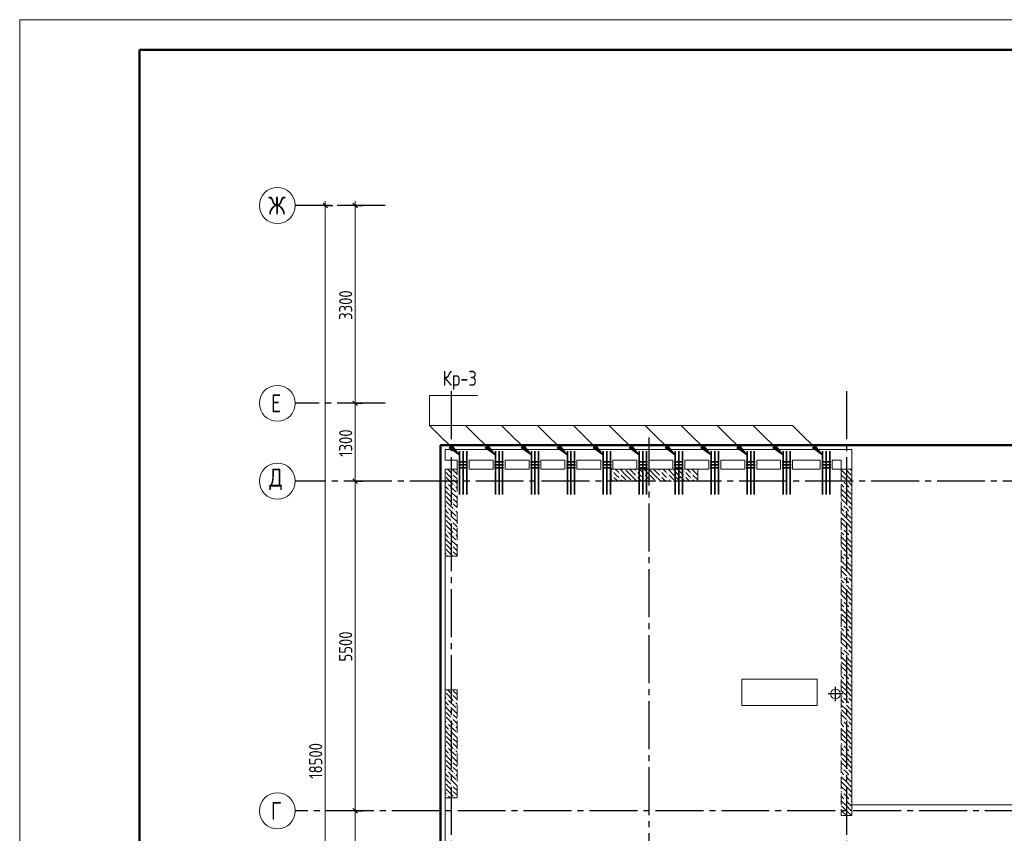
# Model space of a CAD drawing. Header units: millimetres. Extents: x 0 to 61017, y 0 to 42000.
# Tile 5 of 16: x 0 to 16432, y 28426 to 42000. Entities that reach past the tile are written whole.
import ezdxf

# ---------------------------------------------------------------- set-up
doc = ezdxf.new("R2010")
doc.units = ezdxf.units.MM
doc.linetypes.add('______2', pattern=[270, 200, -70])
doc.linetypes.add('______5', pattern=[1100, 800, -100, 100, -100])
doc.layers.add('S1 Стержни арматуры фон', color=7, linetype='______2', lineweight=13, true_color=0xa0a0a0)
doc.layers.add('Поперечное армирование AW фон', color=7, linetype='______2', lineweight=13, true_color=0xa0a0a0)
for name, color, linetype, lineweight in [('Standard', 7, 'Continuous', 25), ('ЖБ Перекрытие верхний уровень', 7, 'Continuous', 35), ('ЖБ Пилон', 7, 'Continuous', 35), ('ЖБ Стена верхний уровень', 7, 'Continuous', 35), ('Оси', 40, '______5', 18), ('Позиционная метка номер позиции', 7, 'Continuous', 13)]:
    doc.layers.add(name, color=color, linetype=linetype, lineweight=lineweight)
doc.styles.add('GOST 2.304-81', font='txt')
doc.styles.add('ISOCPEUR', font='txt')

msp = doc.modelspace()

# ---------------------------------------------------------------- hatches: boundary and pattern name
at = {"layer": 'ЖБ Пилон', "linetype": 'Continuous', "lineweight": 18, "transparency": 33554687}
for points in [[(7100, 34467), (7103, 34463), (7100, 34460)], [(7100, 34387), (7103, 34383), (7100, 34380)], [(7210, 34423), (7217, 34430), (7223, 34423), (7217, 34417)], [(7210, 34343), (7217, 34350), (7223, 34343), (7217, 34337)], [(7300, 34500), (7297, 34497), (7294, 34500), (7300, 34500)], [(9890, 34463), (9897, 34470), (9903, 34463), (9897, 34457)], [(9890, 34383), (9897, 34390), (9903, 34383), (9897, 34377)], [(10010, 34423), (10017, 34430), (10023, 34423), (10017, 34417)], [(10010, 34343), (10017, 34350), (10023, 34343), (10017, 34337)], [(10100, 34500), (10097, 34497), (10094, 34500)], [(10290, 34463), (10297, 34470), (10303, 34463), (10297, 34457)], [(10290, 34383), (10297, 34390), (10303, 34383), (10297, 34377)], [(10410, 34423), (10417, 34430), (10423, 34423), (10417, 34417)], [(10410, 34343), (10417, 34350), (10423, 34343), (10417, 34337)], [(10500, 34500), (10497, 34497), (10494, 34500)], [(10690, 34463), (10697, 34470), (10703, 34463), (10697, 34457)], [(10690, 34383), (10697, 34390), (10703, 34383), (10697, 34377)], [(10810, 34423), (10817, 34430), (10823, 34423), (10817, 34417)], [(10810, 34343), (10817, 34350), (10823, 34343), (10817, 34337)], [(10900, 34500), (10897, 34497), (10894, 34500)], [(11090, 34463), (11097, 34470), (11103, 34463), (11097, 34457)], [(11090, 34383), (11097, 34390), (11103, 34383), (11097, 34377)], [(11210, 34423), (11217, 34430), (11223, 34423), (11217, 34417)], [(11210, 34343), (11217, 34350), (11223, 34343), (11217, 34337)], [(11300, 34500), (11297, 34497), (11294, 34500)], [(7130, 34263), (7137, 34270), (7143, 34263), (7137, 34257)], [(7250, 34223), (7257, 34230), (7263, 34223), (7257, 34217)], [(10130, 34303), (10137, 34310), (10143, 34303), (10140, 34300), (10134, 34300)], [(10210, 34303), (10217, 34310), (10223, 34303), (10220, 34300), (10214, 34300)], [(10530, 34303), (10537, 34310), (10543, 34303), (10540, 34300), (10534, 34300)], [(10610, 34303), (10617, 34310), (10623, 34303), (10620, 34300), (10614, 34300)], [(10930, 34303), (10937, 34310), (10943, 34303), (10940, 34300), (10934, 34300)], [(11010, 34303), (11017, 34310), (11023, 34303), (11020, 34300), (11014, 34300)], [(7100, 34067), (7103, 34063), (7100, 34060)], [(7170, 34143), (7177, 34150), (7183, 34143), (7177, 34137)], [(7210, 34023), (7217, 34030), (7223, 34023), (7217, 34017)], [(7290, 34103), (7297, 34110), (7300, 34107), (7300, 34100), (7297, 34097)], [(7100, 33987), (7103, 33983), (7100, 33980)], [(7130, 33863), (7137, 33870), (7143, 33863), (7137, 33857)], [(7210, 33943), (7217, 33950), (7223, 33943), (7217, 33937)], [(7170, 33743), (7177, 33750), (7183, 33743), (7177, 33737)], [(7250, 33823), (7257, 33830), (7263, 33823), (7257, 33817)], [(7290, 33703), (7297, 33710), (7300, 33707), (7300, 33700), (7297, 33697)], [(7100, 33667), (7103, 33663), (7100, 33660)], [(7100, 33587), (7103, 33583), (7100, 33580)], [(7210, 33623), (7217, 33630), (7223, 33623), (7217, 33617)], [(7210, 33543), (7217, 33550), (7223, 33543), (7217, 33537)], [(7130, 33463), (7137, 33470), (7143, 33463), (7137, 33457)], [(7250, 33423), (7257, 33430), (7263, 33423), (7257, 33417)], [(7100, 33267), (7103, 33263), (7100, 33260)], [(7170, 33343), (7177, 33350), (7183, 33343), (7177, 33337)], [(7210, 33223), (7217, 33230), (7223, 33223), (7217, 33217)], [(7290, 33303), (7297, 33310), (7300, 33307), (7300, 33300), (7297, 33297)], [(7100, 33187), (7103, 33183), (7100, 33180)], [(7130, 33063), (7137, 33070), (7143, 33063), (7137, 33057)], [(7210, 33143), (7217, 33150), (7223, 33143), (7217, 33137)], [(7100, 30787), (7103, 30783), (7100, 30780)], [(7210, 30743), (7217, 30750), (7223, 30743), (7217, 30737)], [(7220, 30820), (7217, 30817), (7214, 30820)], [(7130, 30663), (7137, 30670), (7143, 30663), (7137, 30657)], [(7250, 30623), (7257, 30630), (7263, 30623), (7257, 30617)], [(7100, 30467), (7103, 30463), (7100, 30460)], [(7170, 30543), (7177, 30550), (7183, 30543), (7177, 30537)], [(7210, 30423), (7217, 30430), (7223, 30423), (7217, 30417)], [(7290, 30503), (7297, 30510), (7300, 30507), (7300, 30500), (7297, 30497)], [(7100, 30387), (7103, 30383), (7100, 30380)], [(7130, 30263), (7137, 30270), (7143, 30263), (7137, 30257)], [(7210, 30343), (7217, 30350), (7223, 30343), (7217, 30337)], [(7170, 30143), (7177, 30150), (7183, 30143), (7177, 30137)], [(7250, 30223), (7257, 30230), (7263, 30223), (7257, 30217)], [(7290, 30103), (7297, 30110), (7300, 30107), (7300, 30100), (7297, 30097)], [(7100, 30067), (7103, 30063), (7100, 30060)], [(7100, 29987), (7103, 29983), (7100, 29980)], [(7210, 30023), (7217, 30030), (7223, 30023), (7217, 30017)], [(7210, 29943), (7217, 29950), (7223, 29943), (7217, 29937)], [(7130, 29863), (7137, 29870), (7143, 29863), (7137, 29857)], [(7170, 29743), (7177, 29750), (7183, 29743), (7177, 29737)], [(7250, 29823), (7257, 29830), (7263, 29823), (7257, 29817)], [(7100, 29667), (7103, 29663), (7100, 29660)], [(7100, 29587), (7103, 29583), (7100, 29580)], [(7210, 29623), (7217, 29630), (7223, 29623), (7217, 29617)], [(7290, 29703), (7297, 29710), (7300, 29707), (7300, 29700), (7297, 29697)], [(7130, 29463), (7137, 29470), (7143, 29463), (7137, 29457)], [(7210, 29543), (7217, 29550), (7223, 29543), (7217, 29537)], [(7250, 29423), (7257, 29430), (7263, 29423), (7257, 29417)], [(7100, 29267), (7103, 29263), (7100, 29260)], [(7170, 29343), (7177, 29350), (7183, 29343), (7177, 29337)], [(7290, 29303), (7297, 29310), (7300, 29307), (7300, 29300), (7297, 29297)], [(7100, 29187), (7103, 29183), (7100, 29180)], [(7210, 29223), (7217, 29230), (7223, 29223), (7217, 29217)], [(7210, 29143), (7217, 29150), (7223, 29143), (7217, 29137)], [(7130, 29063), (7137, 29070), (7143, 29063), (7137, 29057)], [(7250, 29023), (7257, 29030), (7263, 29023), (7260, 29020), (7254, 29020)]]:
    msp.add_hatch(color=7, dxfattribs=at).paths.add_polyline_path(points, flags=16)
at = {"layer": 'ЖБ Стена верхний уровень', "linetype": 'Continuous', "lineweight": 18, "transparency": 33554687}
for points in [[(13730, 34303), (13737, 34310), (13743, 34303), (13737, 34297)], [(13770, 34183), (13777, 34190), (13783, 34183), (13777, 34177)], [(13810, 34303), (13817, 34310), (13823, 34303), (13817, 34297)], [(13850, 34183), (13857, 34190), (13863, 34183), (13857, 34177)], [(13730, 33903), (13737, 33910), (13743, 33903), (13737, 33897)], [(13810, 33903), (13817, 33910), (13823, 33903), (13817, 33897)], [(13770, 33783), (13777, 33790), (13783, 33783), (13777, 33777)], [(13850, 33783), (13857, 33790), (13863, 33783), (13857, 33777)], [(13730, 33503), (13737, 33510), (13743, 33503), (13737, 33497)], [(13770, 33383), (13777, 33390), (13783, 33383), (13777, 33377)], [(13810, 33503), (13817, 33510), (13823, 33503), (13817, 33497)], [(13850, 33383), (13857, 33390), (13863, 33383), (13857, 33377)], [(13730, 33103), (13737, 33110), (13743, 33103), (13737, 33097)], [(13810, 33103), (13817, 33110), (13823, 33103), (13817, 33097)], [(13770, 32983), (13777, 32990), (13783, 32983), (13777, 32977)], [(13850, 32983), (13857, 32990), (13863, 32983), (13857, 32977)], [(13730, 32703), (13737, 32710), (13743, 32703), (13737, 32697)], [(13810, 32703), (13817, 32710), (13823, 32703), (13817, 32697)], [(13770, 32583), (13777, 32590), (13783, 32583), (13777, 32577)], [(13850, 32583), (13857, 32590), (13863, 32583), (13857, 32577)], [(13730, 32303), (13737, 32310), (13743, 32303), (13737, 32297)], [(13810, 32303), (13817, 32310), (13823, 32303), (13817, 32297)], [(13770, 32183), (13777, 32190), (13783, 32183), (13777, 32177)], [(13850, 32183), (13857, 32190), (13863, 32183), (13857, 32177)], [(13730, 31903), (13737, 31910), (13743, 31903), (13737, 31897)], [(13810, 31903), (13817, 31910), (13823, 31903), (13817, 31897)], [(13770, 31783), (13777, 31790), (13783, 31783), (13777, 31777)], [(13850, 31783), (13857, 31790), (13863, 31783), (13857, 31777)], [(13730, 31503), (13737, 31510), (13743, 31503), (13737, 31497)], [(13770, 31383), (13777, 31390), (13783, 31383), (13777, 31377)], [(13810, 31503), (13817, 31510), (13823, 31503), (13817, 31497)], [(13850, 31383), (13857, 31390), (13863, 31383), (13857, 31377)], [(13730, 31103), (13737, 31110), (13743, 31103), (13737, 31097)], [(13810, 31103), (13817, 31110), (13823, 31103), (13817, 31097)], [(13770, 30983), (13777, 30990), (13783, 30983), (13777, 30977)], [(13850, 30983), (13857, 30990), (13863, 30983), (13857, 30977)], [(13730, 30703), (13737, 30710), (13743, 30703), (13737, 30697)], [(13770, 30583), (13777, 30590), (13783, 30583), (13777, 30577)], [(13810, 30703), (13817, 30710), (13823, 30703), (13817, 30697)], [(13850, 30583), (13857, 30590), (13863, 30583), (13857, 30577)], [(13730, 30303), (13737, 30310), (13743, 30303), (13737, 30297)], [(13810, 30303), (13817, 30310), (13823, 30303), (13817, 30297)], [(13770, 30183), (13777, 30190), (13783, 30183), (13777, 30177)], [(13850, 30183), (13857, 30190), (13863, 30183), (13857, 30177)], [(13730, 29903), (13737, 29910), (13743, 29903), (13737, 29897)], [(13810, 29903), (13817, 29910), (13823, 29903), (13817, 29897)], [(13770, 29783), (13777, 29790), (13783, 29783), (13777, 29777)], [(13850, 29783), (13857, 29790), (13863, 29783), (13857, 29777)], [(13730, 29503), (13737, 29510), (13743, 29503), (13737, 29497)], [(13810, 29503), (13817, 29510), (13823, 29503), (13817, 29497)], [(13770, 29383), (13777, 29390), (13783, 29383), (13777, 29377)], [(13850, 29383), (13857, 29390), (13863, 29383), (13857, 29377)], [(13730, 29103), (13737, 29110), (13743, 29103), (13737, 29097)], [(13810, 29103), (13817, 29110), (13823, 29103), (13817, 29097)], [(13770, 28983), (13777, 28990), (13783, 28983), (13777, 28977)], [(13850, 28983), (13857, 28990), (13863, 28983), (13857, 28977)]]:
    msp.add_hatch(color=7, dxfattribs=at).paths.add_polyline_path(points, flags=16)
at = {"layer": 'Позиционная метка номер позиции', "linetype": 'Continuous', "lineweight": 13, "transparency": 33554687}
for points in [[(7213, 34902), (7340, 34732), (7170, 34859)], [(7813, 34902), (7940, 34732), (7770, 34859)], [(8413, 34902), (8540, 34732), (8370, 34859)], [(9013, 34902), (9140, 34732), (8970, 34859)], [(9613, 34902), (9740, 34732), (9570, 34859)], [(10213, 34902), (10340, 34732), (10170, 34859)], [(10813, 34902), (10940, 34732), (10770, 34859)], [(11413, 34902), (11540, 34732), (11370, 34859)], [(12013, 34902), (12140, 34732), (11970, 34859)], [(12613, 34902), (12740, 34732), (12570, 34859)], [(13273, 34902), (13400, 34732), (13230, 34859)], [(13273, 34902), (13400, 34732), (13230, 34859)]]:
    msp.add_hatch(color=7, dxfattribs=at).paths.add_polyline_path(points, flags=16)

# ---------------------------------------------------------------- linework, layer by layer
at = {"layer": 'S1 Стержни арматуры фон', "color": 7, "linetype": 'Continuous', "lineweight": 35, "transparency": 33554687}
for p, q in [((7340, 34800), (7340, 34080)), ((7400, 34800), (7400, 34080)), ((7460, 34800), (7460, 34080)), ((7940, 34800), (7940, 34080)), ((8000, 34800), (8000, 34080)), ((8060, 34800), (8060, 34080)), ((8540, 34800), (8540, 34080)), ((8600, 34800), (8600, 34080)), ((8660, 34800), (8660, 34080)), ((9140, 34800), (9140, 34080)), ((9200, 34800), (9200, 34080)), ((9260, 34800), (9260, 34080)), ((9740, 34800), (9740, 34080)), ((9800, 34800), (9800, 34080)), ((9860, 34800), (9860, 34080)), ((10340, 34800), (10340, 34080)), ((10400, 34800), (10400, 34080)), ((10460, 34800), (10460, 34080)), ((10940, 34800), (10940, 34080)), ((11000, 34800), (11000, 34080)), ((11060, 34800), (11060, 34080)), ((11540, 34800), (11540, 34080)), ((11600, 34800), (11600, 34080)), ((11660, 34800), (11660, 34080)), ((12140, 34800), (12140, 34080)), ((12200, 34800), (12200, 34080)), ((12260, 34800), (12260, 34080)), ((12740, 34800), (12740, 34080)), ((12800, 34800), (12800, 34080)), ((12860, 34800), (12860, 34080)), ((13400, 34800), (13400, 34080)), ((13460, 34800), (13460, 34080)), ((13520, 34800), (13520, 34080))]:
    msp.add_line(p, q, dxfattribs=at)
at = {"layer": 'Standard', "color": 7, "linetype": 'Continuous', "lineweight": 13, "transparency": 33554687}
for p, q in [((5100, 38900), (5100, 38975)), ((5600, 38900), (5600, 38975)), ((5600, 35600), (5600, 38900)), ((5600, 34300), (5600, 35600)), ((5600, 28800), (5600, 34300)), ((5600, 27100), (5600, 28800))]:
    msp.add_line(p, q, dxfattribs=at)
at = {"layer": 'Standard', "color": 251, "linetype": 'Continuous', "lineweight": -3, "true_color": 0x656565, "transparency": 33554687}
for p, q in [((5100, 38900), (4975, 38900)), ((5100, 38900), (5225, 38900)), ((5100, 38900), (5100, 38900)), ((5600, 38900), (5475, 38900)), ((5600, 38900), (5725, 38900)), ((5600, 38900), (5600, 38900)), ((5600, 35600), (5475, 35600)), ((5600, 35600), (5725, 35600)), ((5600, 35600), (5600, 35600)), ((5600, 34300), (5475, 34300)), ((5600, 34300), (5725, 34300)), ((5600, 34300), (5600, 34300)), ((5600, 28800), (5475, 28800)), ((5600, 28800), (5725, 28800)), ((5600, 28800), (5600, 28800))]:
    msp.add_line(p, q, dxfattribs=at)
at = {"layer": 'Standard', "color": 7, "linetype": 'Continuous', "lineweight": 25, "transparency": 33554687}
for p, q in [((5138, 38862), (5062, 38938)), ((5638, 38862), (5562, 38938)), ((5638, 35562), (5562, 35638)), ((5638, 34262), (5562, 34338)), ((5638, 28763), (5562, 28838))]:
    msp.add_line(p, q, dxfattribs=at)
at = {"layer": 'Standard', "color": 8, "linetype": '______5', "lineweight": -3, "transparency": 33554687}
for p, q in [((13735, 30750), (13495, 30750)), ((13615, 30630), (13615, 30870))]:
    msp.add_line(p, q, dxfattribs=at)
at = {"layer": 'Standard', "color": 7, "linetype": 'Continuous', "lineweight": 13, "transparency": 33554687}
msp.add_lwpolyline([(0, 0), (59400, 0), (59400, 42000), (0, 42000), (0, 0)], close=True, dxfattribs=at)
at = {"layer": 'Standard', "color": 7, "linetype": 'Continuous', "lineweight": 50, "transparency": 33554687}
msp.add_lwpolyline([(2000, 41500), (58900, 41500), (58900, 500), (2000, 500), (2000, 41500)], close=True, dxfattribs=at)
at = {"layer": 'Standard', "color": 7, "linetype": 'Continuous', "lineweight": 13, "transparency": 33554687}
msp.add_lwpolyline([(5100, 20400), (5100, 29236), (5100, 29236), (5100, 38900)], dxfattribs=at)
at = {"layer": 'Standard', "color": 254, "linetype": 'Continuous', "lineweight": 50, "true_color": 0xc4c4ff, "transparency": 33554687}
msp.add_lwpolyline([(7025, 19800), (49780, 19800), (49780, 34900), (7025, 34900), (7025, 19800)], dxfattribs=at)
at = {"layer": 'ЖБ Перекрытие верхний уровень', "color": 7, "linetype": 'Continuous', "lineweight": 18, "transparency": 33554687}
for p, q in [((13710, 34830), (7100, 34830)), ((7100, 34830), (7100, 34650)), ((13890, 34830), (13710, 34830)), ((13890, 28900), (13890, 34830)), ((7100, 34650), (7300, 34650)), ((7300, 34650), (7300, 34500)), ((7500, 34500), (7500, 34650)), ((7500, 34650), (7900, 34650)), ((7900, 34650), (7900, 34500)), ((8100, 34500), (8100, 34650)), ((8100, 34650), (8500, 34650)), ((8500, 34650), (8500, 34500)), ((8700, 34500), (8700, 34650)), ((8700, 34650), (9100, 34650)), ((9100, 34650), (9100, 34500)), ((9300, 34500), (9300, 34650)), ((9300, 34650), (9700, 34650)), ((9700, 34650), (9700, 34500)), ((9900, 34500), (9900, 34650)), ((9900, 34650), (10300, 34650)), ((10300, 34650), (10300, 34500)), ((10500, 34500), (10500, 34650)), ((10500, 34650), (10900, 34650)), ((10900, 34650), (10900, 34500)), ((11100, 34500), (11100, 34650)), ((11100, 34650), (11500, 34650)), ((11500, 34650), (11500, 34500)), ((11700, 34500), (11700, 34650)), ((11700, 34650), (12100, 34650)), ((12100, 34650), (12100, 34500)), ((12300, 34500), (12300, 34650)), ((12300, 34650), (12700, 34650)), ((12700, 34650), (12700, 34500)), ((12900, 34500), (12900, 34650)), ((12900, 34650), (13360, 34650)), ((13360, 34650), (13360, 34500)), ((13560, 34500), (13560, 34650)), ((13560, 34650), (13710, 34650)), ((13710, 34650), (13710, 34500)), ((7300, 34500), (7100, 34500)), ((7100, 34500), (7100, 19870)), ((7900, 34500), (7500, 34500)), ((8500, 34500), (8100, 34500)), ((9100, 34500), (8700, 34500)), ((9700, 34500), (9300, 34500)), ((10300, 34500), (9900, 34500)), ((10900, 34500), (10500, 34500)), ((11500, 34500), (11100, 34500)), ((12100, 34500), (11700, 34500)), ((12700, 34500), (12300, 34500)), ((13360, 34500), (12900, 34500)), ((13710, 34500), (13560, 34500)), ((13310, 31000), (12050, 31000)), ((12050, 31000), (12050, 30560)), ((13310, 30560), (13310, 31000)), ((13543, 30787), (13535, 30763)), ((13535, 30763), (13535, 30737)), ((13535, 30737), (13543, 30713)), ((13558, 30807), (13543, 30787)), ((13578, 30822), (13558, 30807)), ((13602, 30830), (13578, 30822)), ((13628, 30830), (13602, 30830)), ((13652, 30822), (13628, 30830)), ((13672, 30807), (13652, 30822)), ((13687, 30787), (13672, 30807)), ((13695, 30763), (13687, 30787)), ((13687, 30713), (13695, 30737)), ((13695, 30737), (13695, 30763)), ((13543, 30713), (13558, 30693)), ((13558, 30693), (13578, 30678)), ((13578, 30678), (13602, 30670)), ((13602, 30670), (13628, 30670)), ((13628, 30670), (13652, 30678)), ((13652, 30678), (13672, 30693)), ((13672, 30693), (13687, 30713)), ((12050, 30560), (13310, 30560)), ((18840, 28900), (13890, 28900))]:
    msp.add_line(p, q, dxfattribs=at)
at = {"layer": 'ЖБ Пилон', "color": 253, "linetype": '______2', "lineweight": 13, "true_color": 0xa0a0a0, "transparency": 33554687}
for p, q in [((7100, 34500), (7100, 33050)), ((7300, 34500), (7100, 34500)), ((7300, 33050), (7300, 34500)), ((11320, 34500), (9870, 34500)), ((9870, 34500), (9870, 34300)), ((11320, 34300), (11320, 34500)), ((9870, 34300), (11320, 34300)), ((7100, 33050), (7300, 33050)), ((7100, 30820), (7100, 29020)), ((7300, 30820), (7100, 30820)), ((7300, 29020), (7300, 30820)), ((7100, 29020), (7300, 29020))]:
    msp.add_line(p, q, dxfattribs=at)
at = {"layer": 'ЖБ Пилон', "color": 9, "linetype": 'Continuous', "lineweight": 18, "true_color": 0xc7c7c7, "transparency": 33554687}
for p, q in [((7157, 34403), (7117, 34443)), ((7117, 34363), (7237, 34243)), ((7140, 34500), (7197, 34443)), ((7197, 34363), (7157, 34403)), ((7300, 34420), (7220, 34500)), ((7237, 34403), (7300, 34340)), ((9870, 34490), (9877, 34483)), ((9870, 34410), (9877, 34403)), ((9957, 34403), (9917, 34443)), ((9917, 34363), (9980, 34300)), ((9940, 34500), (9997, 34443)), ((9997, 34363), (9957, 34403)), ((10117, 34403), (10020, 34500)), ((10037, 34403), (10117, 34323)), ((10117, 34483), (10197, 34403)), ((10117, 34403), (10197, 34323)), ((10197, 34483), (10180, 34500)), ((10197, 34483), (10277, 34403)), ((10197, 34403), (10300, 34300)), ((10260, 34500), (10277, 34483)), ((10357, 34403), (10317, 34443)), ((10317, 34363), (10380, 34300)), ((10340, 34500), (10397, 34443)), ((10397, 34363), (10357, 34403)), ((10517, 34403), (10420, 34500)), ((10437, 34403), (10517, 34323)), ((10517, 34483), (10597, 34403)), ((10517, 34403), (10597, 34323)), ((10597, 34483), (10580, 34500)), ((10597, 34483), (10677, 34403)), ((10597, 34403), (10700, 34300)), ((10660, 34500), (10677, 34483)), ((10757, 34403), (10717, 34443)), ((10717, 34363), (10780, 34300)), ((10740, 34500), (10797, 34443)), ((10797, 34363), (10757, 34403)), ((10917, 34403), (10820, 34500)), ((10837, 34403), (10917, 34323)), ((10917, 34483), (10997, 34403)), ((10917, 34403), (10997, 34323)), ((10997, 34483), (10980, 34500)), ((10997, 34483), (11077, 34403)), ((10997, 34403), (11100, 34300)), ((11060, 34500), (11077, 34483)), ((11157, 34403), (11117, 34443)), ((11117, 34363), (11180, 34300)), ((11140, 34500), (11197, 34443)), ((11197, 34363), (11157, 34403)), ((11317, 34403), (11220, 34500)), ((11237, 34403), (11317, 34323)), ((11317, 34483), (11320, 34480)), ((11317, 34403), (11320, 34400)), ((7100, 34300), (7117, 34283)), ((7100, 34220), (7157, 34163)), ((7157, 34243), (7277, 34123)), ((7237, 34323), (7300, 34260)), ((7300, 34180), (7277, 34203)), ((9870, 34330), (9900, 34300)), ((10037, 34323), (10060, 34300)), ((10437, 34323), (10460, 34300)), ((10837, 34323), (10860, 34300)), ((11237, 34323), (11260, 34300)), ((7100, 34140), (7197, 34043)), ((7157, 34003), (7117, 34043)), ((7300, 34020), (7197, 34123)), ((7100, 33900), (7117, 33883)), ((7117, 33963), (7237, 33843)), ((7197, 33963), (7157, 34003)), ((7237, 34003), (7300, 33940)), ((7237, 33923), (7300, 33860)), ((7100, 33820), (7157, 33763)), ((7100, 33740), (7197, 33643)), ((7157, 33843), (7277, 33723)), ((7300, 33620), (7197, 33723)), ((7300, 33780), (7277, 33803)), ((7157, 33603), (7117, 33643)), ((7117, 33563), (7237, 33443)), ((7197, 33563), (7157, 33603)), ((7237, 33603), (7300, 33540)), ((7237, 33523), (7300, 33460)), ((7100, 33500), (7117, 33483)), ((7100, 33420), (7157, 33363)), ((7157, 33443), (7277, 33323)), ((7300, 33380), (7277, 33403)), ((7100, 33340), (7197, 33243)), ((7157, 33203), (7117, 33243)), ((7197, 33163), (7157, 33203)), ((7300, 33220), (7197, 33323)), ((7237, 33203), (7300, 33140)), ((7100, 33100), (7117, 33083)), ((7117, 33163), (7230, 33050)), ((7237, 33123), (7300, 33060)), ((7117, 30763), (7237, 30643)), ((7157, 30803), (7140, 30820)), ((7197, 30763), (7157, 30803)), ((7237, 30803), (7300, 30740)), ((7100, 30700), (7117, 30683)), ((7100, 30620), (7157, 30563)), ((7157, 30643), (7277, 30523)), ((7237, 30723), (7300, 30660)), ((7300, 30580), (7277, 30603)), ((7100, 30540), (7197, 30443)), ((7157, 30403), (7117, 30443)), ((7197, 30363), (7157, 30403)), ((7300, 30420), (7197, 30523)), ((7237, 30403), (7300, 30340)), ((7100, 30300), (7117, 30283)), ((7117, 30363), (7237, 30243)), ((7157, 30243), (7277, 30123)), ((7237, 30323), (7300, 30260)), ((7100, 30220), (7157, 30163)), ((7100, 30140), (7197, 30043)), ((7300, 30020), (7197, 30123)), ((7300, 30180), (7277, 30203)), ((7157, 30003), (7117, 30043)), ((7117, 29963), (7237, 29843)), ((7197, 29963), (7157, 30003)), ((7237, 30003), (7300, 29940)), ((7237, 29923), (7300, 29860)), ((7100, 29900), (7117, 29883)), ((7100, 29820), (7157, 29763)), ((7157, 29843), (7277, 29723)), ((7300, 29780), (7277, 29803)), ((7100, 29740), (7197, 29643)), ((7157, 29603), (7117, 29643)), ((7197, 29563), (7157, 29603)), ((7300, 29620), (7197, 29723)), ((7237, 29603), (7300, 29540)), ((7100, 29500), (7117, 29483)), ((7100, 29420), (7157, 29363)), ((7117, 29563), (7237, 29443)), ((7157, 29443), (7277, 29323)), ((7237, 29523), (7300, 29460)), ((7100, 29340), (7197, 29243)), ((7300, 29220), (7197, 29323)), ((7300, 29380), (7277, 29403)), ((7100, 29100), (7117, 29083)), ((7157, 29203), (7117, 29243)), ((7117, 29163), (7237, 29043)), ((7197, 29163), (7157, 29203)), ((7237, 29203), (7300, 29140)), ((7237, 29123), (7300, 29060)), ((7100, 29020), (7100, 29020)), ((7157, 29043), (7180, 29020))]:
    msp.add_line(p, q, dxfattribs=at)
at = {"layer": 'ЖБ Стена верхний уровень', "color": 251, "linetype": '______2', "lineweight": 13, "true_color": 0x656565, "transparency": 33554687}
for p, q in [((13710, 34500), (13710, 28720)), ((13890, 34500), (13710, 34500)), ((13890, 28720), (13890, 34500)), ((13710, 28720), (13890, 28720))]:
    msp.add_line(p, q, dxfattribs=at)
at = {"layer": 'ЖБ Стена верхний уровень', "color": 9, "linetype": 'Continuous', "lineweight": 18, "true_color": 0xc7c7c7, "transparency": 33554687}
for p, q in [((13717, 34403), (13710, 34410)), ((13717, 34483), (13797, 34403)), ((13717, 34403), (13797, 34323)), ((13797, 34483), (13780, 34500)), ((13797, 34483), (13877, 34403)), ((13797, 34403), (13890, 34310)), ((13860, 34500), (13877, 34483)), ((13710, 34330), (13717, 34323)), ((13710, 34250), (13757, 34203)), ((13797, 34243), (13757, 34283)), ((13837, 34203), (13797, 34243)), ((13837, 34283), (13890, 34230)), ((13797, 34083), (13710, 34170)), ((13717, 34083), (13797, 34003)), ((13797, 34163), (13877, 34083)), ((13797, 34083), (13877, 34003)), ((13877, 34163), (13890, 34150)), ((13717, 34003), (13710, 34010)), ((13710, 33930), (13717, 33923)), ((13717, 34003), (13797, 33923)), ((13797, 33843), (13757, 33883)), ((13797, 34003), (13890, 33910)), ((13837, 33883), (13890, 33830)), ((13710, 33850), (13757, 33803)), ((13797, 33683), (13710, 33770)), ((13837, 33803), (13797, 33843)), ((13797, 33763), (13877, 33683)), ((13877, 33763), (13890, 33750)), ((13717, 33603), (13710, 33610)), ((13710, 33530), (13717, 33523)), ((13717, 33683), (13797, 33603)), ((13717, 33603), (13797, 33523)), ((13797, 33683), (13877, 33603)), ((13797, 33603), (13890, 33510)), ((13710, 33450), (13757, 33403)), ((13797, 33283), (13710, 33370)), ((13797, 33443), (13757, 33483)), ((13837, 33403), (13797, 33443)), ((13797, 33363), (13877, 33283)), ((13837, 33483), (13890, 33430)), ((13877, 33363), (13890, 33350)), ((13717, 33203), (13710, 33210)), ((13717, 33283), (13797, 33203)), ((13717, 33203), (13797, 33123)), ((13797, 33283), (13877, 33203)), ((13797, 33203), (13890, 33110)), ((13710, 33130), (13717, 33123)), ((13710, 33050), (13757, 33003)), ((13797, 33043), (13757, 33083)), ((13837, 33003), (13797, 33043)), ((13837, 33083), (13890, 33030)), ((13797, 32883), (13710, 32970)), ((13717, 32883), (13797, 32803)), ((13797, 32963), (13877, 32883)), ((13797, 32883), (13877, 32803)), ((13877, 32963), (13890, 32950)), ((13717, 32803), (13710, 32810)), ((13710, 32730), (13717, 32723)), ((13717, 32803), (13797, 32723)), ((13797, 32803), (13890, 32710)), ((13710, 32650), (13757, 32603)), ((13797, 32483), (13710, 32570)), ((13797, 32643), (13757, 32683)), ((13837, 32603), (13797, 32643)), ((13797, 32563), (13877, 32483)), ((13837, 32683), (13890, 32630)), ((13877, 32563), (13890, 32550)), ((13717, 32403), (13710, 32410)), ((13717, 32483), (13797, 32403)), ((13717, 32403), (13797, 32323)), ((13797, 32483), (13877, 32403)), ((13797, 32403), (13890, 32310)), ((13710, 32330), (13717, 32323)), ((13710, 32250), (13757, 32203)), ((13797, 32243), (13757, 32283)), ((13837, 32203), (13797, 32243)), ((13837, 32283), (13890, 32230)), ((13797, 32083), (13710, 32170)), ((13717, 32083), (13797, 32003)), ((13797, 32163), (13877, 32083)), ((13797, 32083), (13877, 32003)), ((13877, 32163), (13890, 32150)), ((13717, 32003), (13710, 32010)), ((13710, 31930), (13717, 31923)), ((13717, 32003), (13797, 31923)), ((13797, 31843), (13757, 31883)), ((13797, 32003), (13890, 31910)), ((13837, 31883), (13890, 31830)), ((13710, 31850), (13757, 31803)), ((13797, 31683), (13710, 31770)), ((13837, 31803), (13797, 31843)), ((13797, 31763), (13877, 31683)), ((13877, 31763), (13890, 31750)), ((13717, 31603), (13710, 31610)), ((13717, 31683), (13797, 31603)), ((13717, 31603), (13797, 31523)), ((13797, 31683), (13877, 31603)), ((13797, 31603), (13890, 31510)), ((13710, 31530), (13717, 31523)), ((13710, 31450), (13757, 31403)), ((13797, 31443), (13757, 31483)), ((13837, 31403), (13797, 31443)), ((13837, 31483), (13890, 31430)), ((13797, 31283), (13710, 31370)), ((13717, 31283), (13797, 31203)), ((13797, 31363), (13877, 31283)), ((13797, 31283), (13877, 31203)), ((13877, 31363), (13890, 31350)), ((13717, 31203), (13710, 31210)), ((13710, 31130), (13717, 31123)), ((13717, 31203), (13797, 31123)), ((13797, 31043), (13757, 31083)), ((13797, 31203), (13890, 31110)), ((13837, 31083), (13890, 31030)), ((13710, 31050), (13757, 31003)), ((13797, 30883), (13710, 30970)), ((13837, 31003), (13797, 31043)), ((13797, 30963), (13877, 30883)), ((13877, 30963), (13890, 30950)), ((13717, 30803), (13710, 30810)), ((13710, 30730), (13717, 30723)), ((13717, 30883), (13797, 30803)), ((13717, 30803), (13797, 30723)), ((13797, 30883), (13877, 30803)), ((13797, 30803), (13890, 30710)), ((13710, 30650), (13757, 30603)), ((13797, 30483), (13710, 30570)), ((13797, 30643), (13757, 30683)), ((13837, 30603), (13797, 30643)), ((13837, 30683), (13890, 30630)), ((13717, 30403), (13710, 30410)), ((13717, 30483), (13797, 30403)), ((13717, 30403), (13797, 30323)), ((13797, 30563), (13877, 30483)), ((13797, 30483), (13877, 30403)), ((13797, 30403), (13890, 30310)), ((13877, 30563), (13890, 30550)), ((13710, 30330), (13717, 30323)), ((13710, 30250), (13757, 30203)), ((13797, 30243), (13757, 30283)), ((13837, 30203), (13797, 30243)), ((13837, 30283), (13890, 30230)), ((13797, 30083), (13710, 30170)), ((13717, 30083), (13797, 30003)), ((13797, 30163), (13877, 30083)), ((13797, 30083), (13877, 30003)), ((13877, 30163), (13890, 30150)), ((13717, 30003), (13710, 30010)), ((13710, 29930), (13717, 29923)), ((13717, 30003), (13797, 29923)), ((13797, 30003), (13890, 29910)), ((13710, 29850), (13757, 29803)), ((13797, 29683), (13710, 29770)), ((13797, 29843), (13757, 29883)), ((13837, 29803), (13797, 29843)), ((13797, 29763), (13877, 29683)), ((13837, 29883), (13890, 29830)), ((13877, 29763), (13890, 29750)), ((13717, 29603), (13710, 29610)), ((13717, 29683), (13797, 29603)), ((13717, 29603), (13797, 29523)), ((13797, 29683), (13877, 29603)), ((13797, 29603), (13890, 29510)), ((13710, 29530), (13717, 29523)), ((13710, 29450), (13757, 29403)), ((13797, 29443), (13757, 29483)), ((13837, 29403), (13797, 29443)), ((13837, 29483), (13890, 29430)), ((13797, 29283), (13710, 29370)), ((13717, 29283), (13797, 29203)), ((13797, 29363), (13877, 29283)), ((13797, 29283), (13877, 29203)), ((13877, 29363), (13890, 29350)), ((13717, 29203), (13710, 29210)), ((13710, 29130), (13717, 29123)), ((13717, 29203), (13797, 29123)), ((13797, 29203), (13890, 29110)), ((13710, 29050), (13757, 29003)), ((13797, 28883), (13710, 28970)), ((13797, 29043), (13757, 29083)), ((13837, 29003), (13797, 29043)), ((13797, 28963), (13877, 28883)), ((13837, 29083), (13890, 29030)), ((13877, 28963), (13890, 28950)), ((13717, 28803), (13710, 28810)), ((13717, 28883), (13797, 28803)), ((13717, 28803), (13797, 28723)), ((13797, 28883), (13877, 28803)), ((13797, 28803), (13880, 28720)), ((13710, 28730), (13717, 28723))]:
    msp.add_line(p, q, dxfattribs=at)
at = {"layer": 'Оси', "color": 8, "linetype": '______5', "lineweight": -3, "transparency": 33554687}
for p, q in [((6100, 38900), (4600, 38900)), ((7200, 35800), (7200, 16970)), ((13800, 35800), (13800, 16970)), ((6100, 35600), (4600, 35600)), ((10500, 35030), (10500, 16970)), ((50210, 34300), (4600, 34300)), ((50210, 34300), (4600, 34300)), ((49910, 28800), (4600, 28800))]:
    msp.add_line(p, q, dxfattribs=at)
at = {"layer": 'Оси', "color": 7, "linetype": 'Continuous', "lineweight": 13, "transparency": 33554687}
for centre in [(4300, 38900), (4300, 35600), (4300, 34300), (4300, 34300), (4300, 28800)]:
    msp.add_circle(centre, 300, dxfattribs=at)
at = {"layer": 'Позиционная метка номер позиции', "color": 7, "linetype": 'Continuous', "lineweight": 13, "transparency": 33554687}
for p, q in [((7340, 34732), (6840, 35232)), ((7940, 34732), (7440, 35232)), ((8540, 34732), (8040, 35232)), ((9140, 34732), (8640, 35232)), ((9740, 34732), (9240, 35232)), ((10340, 34732), (9840, 35232)), ((10940, 34732), (10440, 35232)), ((11540, 34732), (11040, 35232)), ((12140, 34732), (11640, 35232)), ((12740, 34732), (12240, 35232)), ((13400, 34732), (12900, 35232)), ((7170, 34859), (7213, 34902)), ((7340, 34732), (7170, 34859)), ((7191, 34880), (7181, 34891)), ((7213, 34902), (7340, 34732)), ((7770, 34859), (7813, 34902)), ((7940, 34732), (7770, 34859)), ((7791, 34880), (7781, 34891)), ((7813, 34902), (7940, 34732)), ((8370, 34859), (8413, 34902)), ((8540, 34732), (8370, 34859)), ((8391, 34880), (8381, 34891)), ((8413, 34902), (8540, 34732)), ((8970, 34859), (9013, 34902)), ((9140, 34732), (8970, 34859)), ((8992, 34880), (8981, 34891)), ((9013, 34902), (9140, 34732)), ((9570, 34859), (9613, 34902)), ((9740, 34732), (9570, 34859)), ((9592, 34880), (9581, 34891)), ((9613, 34902), (9740, 34732)), ((10170, 34859), (10213, 34902)), ((10340, 34732), (10170, 34859)), ((10192, 34880), (10181, 34891)), ((10213, 34902), (10340, 34732)), ((10770, 34859), (10813, 34902)), ((10940, 34732), (10770, 34859)), ((10792, 34880), (10781, 34891)), ((10813, 34902), (10940, 34732)), ((11370, 34859), (11413, 34902)), ((11540, 34732), (11370, 34859)), ((11392, 34880), (11381, 34891)), ((11413, 34902), (11540, 34732)), ((11970, 34859), (12013, 34902)), ((12140, 34732), (11970, 34859)), ((11992, 34880), (11981, 34891)), ((12013, 34902), (12140, 34732)), ((12570, 34859), (12613, 34902)), ((12740, 34732), (12570, 34859)), ((12592, 34880), (12581, 34891)), ((12613, 34902), (12740, 34732)), ((13230, 34859), (13273, 34902)), ((13230, 34859), (13273, 34902)), ((13400, 34732), (13230, 34859)), ((13400, 34732), (13230, 34859)), ((13252, 34880), (13241, 34891)), ((13252, 34880), (13241, 34891)), ((13273, 34902), (13400, 34732)), ((13273, 34902), (13400, 34732)), ((7340, 34732), (7340, 34732)), ((7340, 34732), (7340, 34732)), ((7340, 34732), (7340, 34732)), ((7940, 34732), (7940, 34732)), ((7940, 34732), (7940, 34732)), ((7940, 34732), (7940, 34732)), ((8540, 34732), (8540, 34732)), ((8540, 34732), (8540, 34732)), ((8540, 34732), (8540, 34732)), ((9140, 34732), (9140, 34732)), ((9140, 34732), (9140, 34732)), ((9140, 34732), (9140, 34732)), ((9740, 34732), (9740, 34732)), ((9740, 34732), (9740, 34732)), ((9740, 34732), (9740, 34732)), ((10340, 34732), (10340, 34732)), ((10340, 34732), (10340, 34732)), ((10340, 34732), (10340, 34732)), ((10940, 34732), (10940, 34732)), ((10940, 34732), (10940, 34732)), ((10940, 34732), (10940, 34732)), ((11540, 34732), (11540, 34732)), ((11540, 34732), (11540, 34732)), ((11540, 34732), (11540, 34732)), ((12140, 34732), (12140, 34732)), ((12140, 34732), (12140, 34732)), ((12140, 34732), (12140, 34732)), ((12740, 34732), (12740, 34732)), ((12740, 34732), (12740, 34732)), ((12740, 34732), (12740, 34732)), ((13400, 34732), (13400, 34732)), ((13400, 34732), (13400, 34732)), ((13400, 34732), (13400, 34732)), ((13400, 34732), (13400, 34732)), ((13400, 34732), (13400, 34732)), ((13400, 34732), (13400, 34732))]:
    msp.add_line(p, q, dxfattribs=at)
msp.add_lwpolyline([(13400, 34732), (12900, 35232), (6840, 35232), (6840, 35732), (7640, 35732)], dxfattribs=at)
at = {"layer": 'Поперечное армирование AW фон', "color": 7, "linetype": 'Continuous', "lineweight": 35, "transparency": 33554687}
for p, q in [((7475, 34625), (7325, 34625)), ((7475, 34575), (7325, 34575)), ((7475, 34525), (7325, 34525)), ((8075, 34625), (7925, 34625)), ((8075, 34575), (7925, 34575)), ((8075, 34525), (7925, 34525)), ((8675, 34625), (8525, 34625)), ((8675, 34575), (8525, 34575)), ((8675, 34525), (8525, 34525)), ((9275, 34625), (9125, 34625)), ((9275, 34575), (9125, 34575)), ((9275, 34525), (9125, 34525)), ((9875, 34625), (9725, 34625)), ((9875, 34575), (9725, 34575)), ((9875, 34525), (9725, 34525)), ((10475, 34625), (10325, 34625)), ((10475, 34575), (10325, 34575)), ((10475, 34525), (10325, 34525)), ((11075, 34625), (10925, 34625)), ((11075, 34575), (10925, 34575)), ((11075, 34525), (10925, 34525)), ((11675, 34625), (11525, 34625)), ((11675, 34575), (11525, 34575)), ((11675, 34525), (11525, 34525)), ((12275, 34625), (12125, 34625)), ((12275, 34575), (12125, 34575)), ((12275, 34525), (12125, 34525)), ((12875, 34625), (12725, 34625)), ((12875, 34575), (12725, 34575)), ((12875, 34525), (12725, 34525)), ((13535, 34625), (13385, 34625)), ((13535, 34575), (13385, 34575)), ((13535, 34525), (13385, 34525))]:
    msp.add_line(p, q, dxfattribs=at)

# ---------------------------------------------------------------- texts
at = {"layer": 'Standard', "color": 7, "linetype": 'Continuous', "lineweight": 25, "transparency": 33554687, "char_height": 220, "attachment_point": 7, "rotation": 90, "style": 'GOST 2.304-81'}
for s, insert, width in [('3300', (5550, 36992), 641.47), ('1300', (5550, 34708), 610.16), ('5500', (5550, 31292), 641.48), ('18500', (5050, 29337), 750.83)]:
    msp.add_mtext(s, dxfattribs=dict(at, insert=insert, width=width))
at = {"layer": 'Standard', "color": 7, "linetype": 'Continuous', "lineweight": 25, "transparency": 33554687, "insert": (7057, 35824), "char_height": 250, "width": 711.25, "attachment_point": 7, "style": 'GOST 2.304-81'}
msp.add_mtext('Кр-3', dxfattribs=at)
at = {"layer": 'Оси', "color": 7, "linetype": 'Continuous', "lineweight": 25, "transparency": 33554687, "char_height": 300, "attachment_point": 7, "style": 'ISOCPEUR'}
for s, insert, width in [('\\W0.83;Ж', (4150, 38750), 425), ('\\W0.78;Е', (4195, 35450), 326.41), ('\\W0.82;Д', (4165, 34150), 392.65), ('\\W0.78;Г', (4195, 28650), 326.41)]:
    msp.add_mtext(s, dxfattribs=dict(at, insert=insert, width=width))

doc.saveas('drawing.dxf')
